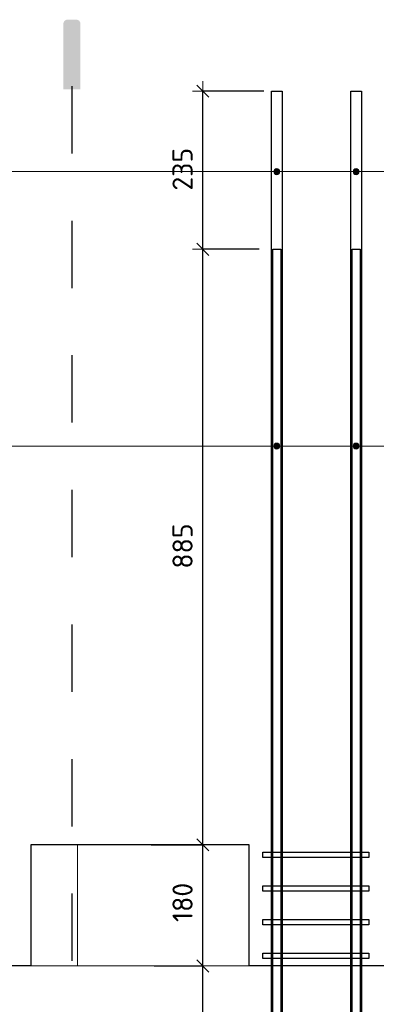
# Model space of a CAD drawing. Header units: metres. Extents: x -38 to 97, y -15 to 21.
# Tile 95 of 139: x 82.714 to 83.245, y -5.907 to -4.444. Entities that reach past the tile are written whole.
import ezdxf

# ---------------------------------------------------------------- set-up
doc = ezdxf.new("R2010")
doc.units = ezdxf.units.M
doc.header["$PDMODE"] = 65
doc.linetypes.add('______2', pattern=[0.054, 0.04, -0.014])
for name, color, linetype, lineweight in [('XR$6$Арм.стержн. Хомут', 240, 'Continuous', 35), ('XR$6$Арм.стержн.горизонт. 1', 180, 'Continuous', 35), ('XR$6$Арм.стержн.горизонт. 2', 202, 'Continuous', 35), ('XR$6$Общий слой (1)_1', 7, 'Continuous', 13), ('XR$6$Перекрытие (1)', 7, 'Continuous', 35), ('XR$6$Размерная линия (1)', 7, 'Continuous', 13)]:
    doc.layers.add(name, color=color, linetype=linetype, lineweight=lineweight)
doc.styles.add('ISOCPEUR', font='txt')
doc.dimstyles.new('DIMSTYLE_24', dxfattribs={"dimtxt": 0.03, "dimasz": 0.03, "dimexe": 0, "dimexo": 0, "dimgap": 0.015, "dimtad": 2, "dimdec": 0, "dimlfac": 1000, "dimrnd": 5, "dimzin": 12, "dimdsep": 46, "dimtxsty": 'ISOCPEUR', "dimblk1": 'ALL_ML_STRICH', "dimblk2": 'ALL_ML_STRICH', "dimsah": 1, "dimcen": 0, "dimclrd": 7, "dimclre": 256, "dimclrt": 7, "dimadec": 0, "dimazin": 0, "dimtfac": 1, "dimtdec": 0, "dimtix": 1, "dimtmove": 2, "dimatfit": 3, "dimfxl": 0, "dimtzin": 0, "dimlwd": 0, "dimlwe": -3, "dimarcsym": 0})

# ---------------------------------------------------------------- blocks, each defined once
blk = doc.blocks.new('СЛОЖНЫЙ_ОБЪЕКТ_31')
at = {"linetype": 'Continuous', "lineweight": 25, "true_color": 0x000000, "transparency": 33554687}
blk.add_hatch(color=18, dxfattribs=at).paths.add_polyline_path([(82.8043, -4.4488), (82.8042, -4.448), (82.8039, -4.4473), (82.8036, -4.4466), (82.8032, -4.446), (82.8027, -4.4454), (82.8021, -4.4449), (82.8014, -4.4445), (82.8007, -4.4441), (82.8, -4.4439), (82.7993, -4.4437), (82.7985, -4.4437), (82.7852, -4.4437), (82.7844, -4.4437), (82.7836, -4.4439), (82.7829, -4.4441), (82.7822, -4.4445), (82.7816, -4.4449), (82.781, -4.4454), (82.7805, -4.446), (82.7801, -4.4466), (82.7797, -4.4473), (82.7795, -4.448), (82.7793, -4.4488), (82.7793, -4.4496), (82.7793, -4.5471), (82.8044, -4.5471), (82.8044, -4.4496)])
at = {"color": 7, "linetype": '______2', "lineweight": 25, "transparency": 33554687}
blk.add_line((82.7918, -4.5424), (82.7918, -6.901), dxfattribs=at)
blk = doc.blocks.new('ALL_ML_STRICH')
at = {"color": 0, "linetype": 'ByBlock', "lineweight": -2}
for p, q in [((0, -0.5), (0, 0.5)), ((-1, 0), (0.5, 0)), ((-0.3, -0.3), (0.3, 0.3))]:
    blk.add_line(p, q, dxfattribs=at)
blk = doc.blocks.new('*D924')
at = {"layer": 'DEFPOINTS', "color": 7, "linetype": 'Continuous', "lineweight": 13, "transparency": 33554687}
for p in [(82.8944, -5.8499), (82.9864, -6.7349), (83.0906, -6.7349)]:
    blk.add_point(p, dxfattribs=at)
at = {"layer": 'XR$6$Размерная линия (1)', "color": 9, "linetype": 'Continuous', "lineweight": -2, "true_color": 0xc7c7c7, "transparency": 33554687}
for p, q in [((82.9144, -5.8499), (82.9864, -5.8499)), ((83.0706, -6.7349), (82.9864, -6.7349))]:
    blk.add_line(p, q, dxfattribs=at)
at = {"layer": 'XR$6$Размерная линия (1)', "color": 7, "linetype": 'Continuous', "lineweight": -2, "transparency": 33554687}
blk.add_line((82.9864, -6.7349), (82.9864, -5.8499), dxfattribs=at)
at = {"layer": 'XR$6$Размерная линия (1)', "color": 7, "linetype": 'Continuous', "lineweight": 13, "transparency": 33554687, "xscale": 0.03, "yscale": 0.03, "zscale": 0.03}
for p, rotation in [((82.9864, -5.8499), 90), ((82.9864, -6.7349), 270)]:
    blk.add_blockref('ALL_ML_STRICH', p, dxfattribs=dict(at, rotation=rotation))
at = {"layer": 'XR$6$Размерная линия (1)', "color": 7, "linetype": 'Continuous', "lineweight": 13, "transparency": 33554687, "insert": (82.9564, -6.2909), "char_height": 0.03, "width": 0.09, "attachment_point": 5, "rotation": 90, "style": 'ISOCPEUR'}
blk.add_mtext('\\A1;{885}', dxfattribs=at)
blk = doc.blocks.new('*D925')
at = {"layer": 'DEFPOINTS', "color": 7, "linetype": 'Continuous', "lineweight": 13, "transparency": 33554687}
for p in [(82.8897, -5.6699), (82.8944, -5.8499), (82.9864, -5.8499)]:
    blk.add_point(p, dxfattribs=at)
at = {"layer": 'XR$6$Размерная линия (1)', "color": 9, "linetype": 'Continuous', "lineweight": -2, "true_color": 0xc7c7c7, "transparency": 33554687}
for p, q in [((82.9097, -5.6699), (82.9864, -5.6699)), ((82.9144, -5.8499), (82.9864, -5.8499))]:
    blk.add_line(p, q, dxfattribs=at)
at = {"layer": 'XR$6$Размерная линия (1)', "color": 7, "linetype": 'Continuous', "lineweight": -2, "transparency": 33554687}
blk.add_line((82.9864, -5.8499), (82.9864, -5.6699), dxfattribs=at)
at = {"layer": 'XR$6$Размерная линия (1)', "color": 7, "linetype": 'Continuous', "lineweight": 13, "transparency": 33554687, "xscale": 0.03, "yscale": 0.03, "zscale": 0.03}
for p, rotation in [((82.9864, -5.6699), 90), ((82.9864, -5.8499), 270)]:
    blk.add_blockref('ALL_ML_STRICH', p, dxfattribs=dict(at, rotation=rotation))
at = {"layer": 'XR$6$Размерная линия (1)', "color": 7, "linetype": 'Continuous', "lineweight": 13, "transparency": 33554687, "insert": (82.9564, -5.7554), "char_height": 0.03, "width": 0.09, "attachment_point": 5, "rotation": 90, "style": 'ISOCPEUR'}
blk.add_mtext('\\A1;{180}', dxfattribs=at)
blk = doc.blocks.new('*D926')
at = {"layer": 'DEFPOINTS', "color": 7, "linetype": 'Continuous', "lineweight": 13, "transparency": 33554687}
for p in [(83.0906, -4.7849), (82.8897, -5.6699), (82.9864, -5.6699)]:
    blk.add_point(p, dxfattribs=at)
at = {"layer": 'XR$6$Размерная линия (1)', "color": 9, "linetype": 'Continuous', "lineweight": -2, "true_color": 0xc7c7c7, "transparency": 33554687}
for p, q in [((83.0706, -4.7849), (82.9864, -4.7849)), ((82.9097, -5.6699), (82.9864, -5.6699))]:
    blk.add_line(p, q, dxfattribs=at)
at = {"layer": 'XR$6$Размерная линия (1)', "color": 7, "linetype": 'Continuous', "lineweight": -2, "transparency": 33554687}
blk.add_line((82.9864, -5.6699), (82.9864, -4.7849), dxfattribs=at)
at = {"layer": 'XR$6$Размерная линия (1)', "color": 7, "linetype": 'Continuous', "lineweight": 13, "transparency": 33554687, "xscale": 0.03, "yscale": 0.03, "zscale": 0.03}
for p, rotation in [((82.9864, -4.7849), 90), ((82.9864, -5.6699), 270)]:
    blk.add_blockref('ALL_ML_STRICH', p, dxfattribs=dict(at, rotation=rotation))
at = {"layer": 'XR$6$Размерная линия (1)', "color": 7, "linetype": 'Continuous', "lineweight": 13, "transparency": 33554687, "insert": (82.9564, -5.2259), "char_height": 0.03, "width": 0.09, "attachment_point": 5, "rotation": 90, "style": 'ISOCPEUR'}
blk.add_mtext('\\A1;{885}', dxfattribs=at)
blk = doc.blocks.new('*D927')
at = {"layer": 'DEFPOINTS', "color": 7, "linetype": 'Continuous', "lineweight": 13, "transparency": 33554687}
for p in [(83.0971, -4.5499), (82.9864, -4.7849), (83.0906, -4.7849)]:
    blk.add_point(p, dxfattribs=at)
at = {"layer": 'XR$6$Размерная линия (1)', "color": 9, "linetype": 'Continuous', "lineweight": -2, "true_color": 0xc7c7c7, "transparency": 33554687}
for p, q in [((83.0771, -4.5499), (82.9864, -4.5499)), ((83.0706, -4.7849), (82.9864, -4.7849))]:
    blk.add_line(p, q, dxfattribs=at)
at = {"layer": 'XR$6$Размерная линия (1)', "color": 7, "linetype": 'Continuous', "lineweight": -2, "transparency": 33554687}
blk.add_line((82.9864, -4.7849), (82.9864, -4.5499), dxfattribs=at)
at = {"layer": 'XR$6$Размерная линия (1)', "color": 7, "linetype": 'Continuous', "lineweight": 13, "transparency": 33554687, "xscale": 0.03, "yscale": 0.03, "zscale": 0.03}
for p, rotation in [((82.9864, -4.5499), 90), ((82.9864, -4.7849), 270)]:
    blk.add_blockref('ALL_ML_STRICH', p, dxfattribs=dict(at, rotation=rotation))
at = {"layer": 'XR$6$Размерная линия (1)', "color": 7, "linetype": 'Continuous', "lineweight": 13, "transparency": 33554687, "insert": (82.9564, -4.6659), "char_height": 0.03, "width": 0.09, "attachment_point": 5, "rotation": 90, "style": 'ISOCPEUR'}
blk.add_mtext('\\A1;{235}', dxfattribs=at)

msp = doc.modelspace()

# ---------------------------------------------------------------- hatches: boundary and pattern name
at = {"linetype": 'Continuous', "lineweight": 13, "transparency": 33554687}
h = msp.add_hatch(dxfattribs=at)
h.set_pattern_fill('____', scale=0.225, style=0, pattern_type=2)
h.set_pattern_definition([(0, (0.45, 0.45), (0.225, 0.225), [0.225, -0.225]), (90, (0.45, 0.45), (-0.225, 0.225), [0.225, -0.225])])
h.paths.add_polyline_path([(83.0556, -5.6699), (82.7306, -5.6699), (82.7306, -5.8499), (83.0556, -5.8499)], flags=0)
at = {"layer": 'XR$6$Арм.стержн.горизонт. 1', "linetype": 'Continuous', "lineweight": 13, "transparency": 33554687}
for points in [[(83.0928, -4.6717), (83.0928, -4.6672), (83.0921, -4.6695)], [(83.0928, -4.6672), (83.0944, -4.6734), (83.0944, -4.6656)], [(83.0928, -4.6672), (83.0928, -4.6717), (83.0944, -4.6734)], [(83.0944, -4.6656), (83.0966, -4.674), (83.0966, -4.665)], [(83.0944, -4.6656), (83.0944, -4.6734), (83.0966, -4.674)], [(83.0966, -4.665), (83.0966, -4.674), (83.0989, -4.6734)], [(83.0966, -4.665), (83.0989, -4.6734), (83.0989, -4.6656)], [(83.0989, -4.6656), (83.0989, -4.6734), (83.1005, -4.6717)], [(83.0989, -4.6656), (83.1005, -4.6717), (83.1005, -4.6672)], [(83.1005, -4.6672), (83.1005, -4.6717), (83.1011, -4.6695)], [(83.2108, -4.6717), (83.2108, -4.6672), (83.2101, -4.6695)], [(83.2108, -4.6672), (83.2124, -4.6734), (83.2124, -4.6656)], [(83.2108, -4.6672), (83.2108, -4.6717), (83.2124, -4.6734)], [(83.2124, -4.6656), (83.2146, -4.674), (83.2146, -4.665)], [(83.2124, -4.6656), (83.2124, -4.6734), (83.2146, -4.674)], [(83.2146, -4.665), (83.2146, -4.674), (83.2169, -4.6734)], [(83.2146, -4.665), (83.2169, -4.6734), (83.2169, -4.6656)], [(83.2169, -4.6656), (83.2169, -4.6734), (83.2185, -4.6717)], [(83.2169, -4.6656), (83.2185, -4.6717), (83.2185, -4.6672)], [(83.2185, -4.6672), (83.2185, -4.6717), (83.2191, -4.6695)]]:
    msp.add_hatch(color=7, dxfattribs=at).paths.add_polyline_path(points)
at = {"layer": 'XR$6$Арм.стержн.горизонт. 2', "linetype": 'Continuous', "lineweight": 13, "transparency": 33554687}
for points in [[(83.0928, -5.0796), (83.0928, -5.0751), (83.0921, -5.0773)], [(83.0928, -5.0751), (83.0944, -5.0812), (83.0944, -5.0734)], [(83.0928, -5.0751), (83.0928, -5.0796), (83.0944, -5.0812)], [(83.0944, -5.0734), (83.0966, -5.0818), (83.0966, -5.0728)], [(83.0944, -5.0734), (83.0944, -5.0812), (83.0966, -5.0818)], [(83.0966, -5.0728), (83.0966, -5.0818), (83.0989, -5.0812)], [(83.0966, -5.0728), (83.0989, -5.0812), (83.0989, -5.0734)], [(83.0989, -5.0734), (83.0989, -5.0812), (83.1005, -5.0796)], [(83.0989, -5.0734), (83.1005, -5.0796), (83.1005, -5.0751)], [(83.1005, -5.0751), (83.1005, -5.0796), (83.1011, -5.0773)], [(83.2108, -5.0796), (83.2108, -5.0751), (83.2101, -5.0773)], [(83.2108, -5.0751), (83.2124, -5.0812), (83.2124, -5.0734)], [(83.2108, -5.0751), (83.2108, -5.0796), (83.2124, -5.0812)], [(83.2124, -5.0734), (83.2146, -5.0818), (83.2146, -5.0728)], [(83.2124, -5.0734), (83.2124, -5.0812), (83.2146, -5.0818)], [(83.2146, -5.0728), (83.2146, -5.0818), (83.2169, -5.0812)], [(83.2146, -5.0728), (83.2169, -5.0812), (83.2169, -5.0734)], [(83.2169, -5.0734), (83.2169, -5.0812), (83.2185, -5.0796)], [(83.2169, -5.0734), (83.2185, -5.0796), (83.2185, -5.0751)], [(83.2185, -5.0751), (83.2185, -5.0796), (83.2191, -5.0773)]]:
    msp.add_hatch(color=7, dxfattribs=at).paths.add_polyline_path(points)

# ---------------------------------------------------------------- linework, layer by layer
at = {"layer": 'XR$6$Арм.стержн. Хомут', "color": 40, "linetype": 'Continuous', "lineweight": 25, "transparency": 33554687}
for points in [[(83.0756, -5.6809), (83.2336, -5.6809), (83.2336, -5.6889), (83.0756, -5.6889), (83.0756, -5.6809)], [(83.0756, -5.7309), (83.2336, -5.7309), (83.2336, -5.7389), (83.0756, -5.7389), (83.0756, -5.7309)], [(83.0756, -5.7809), (83.2336, -5.7809), (83.2336, -5.7889), (83.0756, -5.7889), (83.0756, -5.7809)], [(83.0756, -5.8309), (83.2336, -5.8309), (83.2336, -5.8389), (83.0756, -5.8389), (83.0756, -5.8309)]]:
    msp.add_lwpolyline(points, dxfattribs=at)
at = {"layer": 'XR$6$Арм.стержн.горизонт. 1', "color": 7, "linetype": 'Continuous', "lineweight": 13, "transparency": 33554687}
for p, q in [((83.0966, -4.665), (83.0966, -4.665)), ((83.2146, -4.665), (83.2146, -4.665)), ((80.6389, -4.6695), (83.6216, -4.6695)), ((80.6389, -4.6695), (84.2646, -4.6695)), ((80.6389, -4.6695), (83.7396, -4.6695)), ((80.6389, -4.6695), (83.0966, -4.6695)), ((80.6389, -4.6695), (84.1466, -4.6695)), ((80.6389, -4.6695), (83.2146, -4.6695)), ((83.0921, -4.6695), (83.0921, -4.6695)), ((83.0966, -4.674), (83.0966, -4.674)), ((83.1011, -4.6695), (83.1011, -4.6695)), ((83.2101, -4.6695), (83.2101, -4.6695)), ((83.2146, -4.674), (83.2146, -4.674)), ((83.2191, -4.6695), (83.2191, -4.6695))]:
    msp.add_line(p, q, dxfattribs=at)
at = {"layer": 'XR$6$Арм.стержн.горизонт. 1', "color": 7, "linetype": 'Continuous', "lineweight": 25, "transparency": 33554687}
for points in [[(83.0886, -6.8899), (83.0886, -4.5499), (83.1046, -4.5499), (83.1046, -6.8899), (83.0886, -6.8899)], [(83.2066, -6.8899), (83.2066, -4.5499), (83.2226, -4.5499), (83.2226, -6.8899), (83.2066, -6.8899)]]:
    msp.add_lwpolyline(points, dxfattribs=at)
at = {"layer": 'XR$6$Арм.стержн.горизонт. 1', "color": 7, "linetype": 'Continuous', "lineweight": 13, "transparency": 33554687}
for centre in [(83.0966, -4.6695), (83.2146, -4.6695)]:
    msp.add_circle(centre, 0.0045, dxfattribs=at)
at = {"layer": 'XR$6$Арм.стержн.горизонт. 2', "color": 7, "linetype": 'Continuous', "lineweight": 13, "transparency": 33554687}
for p, q in [((83.0966, -5.0728), (83.0966, -5.0728)), ((83.2146, -5.0728), (83.2146, -5.0728)), ((80.6354, -5.0773), (84.1466, -5.0773)), ((80.6354, -5.0773), (83.6216, -5.0773)), ((80.6354, -5.0773), (83.0966, -5.0773)), ((80.6354, -5.0773), (84.2646, -5.0773)), ((80.6354, -5.0773), (83.7396, -5.0773)), ((80.6354, -5.0773), (83.2146, -5.0773)), ((83.0921, -5.0773), (83.0921, -5.0773)), ((83.0966, -5.0818), (83.0966, -5.0818)), ((83.1011, -5.0773), (83.1011, -5.0773)), ((83.2101, -5.0773), (83.2101, -5.0773)), ((83.2146, -5.0818), (83.2146, -5.0818)), ((83.2191, -5.0773), (83.2191, -5.0773))]:
    msp.add_line(p, q, dxfattribs=at)
at = {"layer": 'XR$6$Арм.стержн.горизонт. 2', "color": 34, "linetype": 'Continuous', "lineweight": 25, "transparency": 33554687}
for points in [[(83.1026, -4.7849), (83.1026, -6.7349), (83.0906, -6.7349), (83.0906, -4.7849), (83.1026, -4.7849)], [(83.2206, -4.7849), (83.2206, -6.7349), (83.2086, -6.7349), (83.2086, -4.7849), (83.2206, -4.7849)]]:
    msp.add_lwpolyline(points, dxfattribs=at)
at = {"layer": 'XR$6$Арм.стержн.горизонт. 2', "color": 7, "linetype": 'Continuous', "lineweight": 13, "transparency": 33554687}
for centre in [(83.0966, -5.0773), (83.2146, -5.0773)]:
    msp.add_circle(centre, 0.0045, dxfattribs=at)
at = {"layer": 'XR$6$Общий слой (1)_1', "color": 7, "linetype": 'Continuous', "lineweight": 13, "transparency": 33554687}
msp.add_line((80.4556, -5.8499), (84.8875, -5.8499), dxfattribs=at)
at = {"layer": 'XR$6$Перекрытие (1)', "color": 7, "linetype": 'Continuous', "lineweight": 25, "transparency": 33554687}
for p, q in [((82.7306, -5.6699), (82.7306, -5.8499)), ((83.0556, -5.6699), (82.7306, -5.6699)), ((83.0556, -5.8499), (83.0556, -5.6699)), ((82.7306, -5.8499), (82.5306, -5.8499)), ((83.2556, -5.8499), (83.0556, -5.8499))]:
    msp.add_line(p, q, dxfattribs=at)

# ---------------------------------------------------------------- block references
at = {"color": 7, "linetype": 'Continuous', "lineweight": 13, "transparency": 33554687}
msp.add_blockref('СЛОЖНЫЙ_ОБЪЕКТ_31', (0, 0), dxfattribs=at)

# ---------------------------------------------------------------- dimensions: what is measured, and where the dimension line sits
at = {"layer": 'XR$6$Размерная линия (1)', "color": 7, "linetype": 'Continuous', "lineweight": 13, "transparency": 33554687}
for base, p1, p2, picture, middle in [((82.9864, -4.5499), (83.0706, -4.7849), (83.0771, -4.5499), '*D927', (82.9564, -4.6659)), ((82.9864, -4.7849), (82.9097, -5.6699), (83.0706, -4.7849), '*D926', (82.9564, -5.2259)), ((82.9864, -5.6699), (82.9144, -5.8499), (82.9097, -5.6699), '*D925', (82.9564, -5.7554)), ((82.9864, -5.8499), (83.0706, -6.7349), (82.9144, -5.8499), '*D924', (82.9564, -6.2909))]:
    dim = msp.add_linear_dim(base=base, p1=p1, p2=p2, angle=90, dimstyle='DIMSTYLE_24', override={"dimpost": '<>', "dimclrd": 7, "dimclre": 9, "dimclrt": 7, "dimlwd": 0, "dimlwe": 65533}, dxfattribs=at)
    dim.commit()
    dim.dimension.update_dxf_attribs({"geometry": picture, "text_midpoint": middle, "dimtype": 160})

doc.saveas('drawing.dxf')
